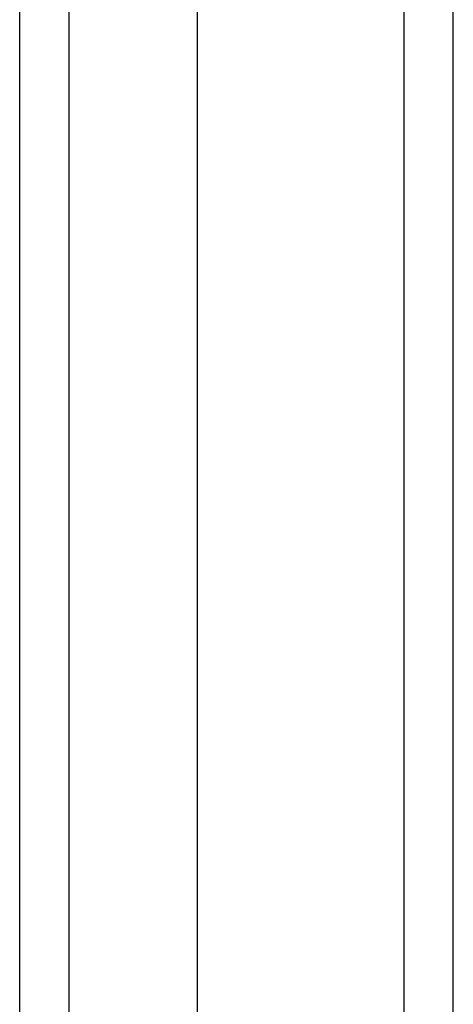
# Model space of a CAD drawing. Header units: inches. Extents: x 22 to 211, y 17 to 128.
# Tile 34 of 91: x 122.669 to 123.536, y 74.233 to 76.202. Entities that reach past the tile are written whole.
import ezdxf

# ---------------------------------------------------------------- set-up
doc = ezdxf.new("R2010")
doc.units = ezdxf.units.IN
doc.header["$MEASUREMENT"] = 0
doc.layers.add('Visible Edges(ANSI)', color=7, linetype='Continuous', lineweight=25)
doc.layers.add('Visible Tangent Edges(ANSI)', color=7, linetype='Continuous', lineweight=25)

msp = doc.modelspace()

# ---------------------------------------------------------------- linework, layer by layer
at = {"layer": 'Visible Edges(ANSI)'}
for p, q in [((123.5355, 43.8786), (123.5355, 103.6806)), ((123.0237, 103.071), (123.0237, 44.4883)), ((122.6694, 44.6768), (122.6694, 102.8825))]:
    msp.add_line(p, q, dxfattribs=at)
at = {"layer": 'Visible Tangent Edges(ANSI)'}
for p, q in [((123.4365, 103.6806), (123.4365, 43.8786)), ((122.7684, 44.5468), (122.7684, 103.0125))]:
    msp.add_line(p, q, dxfattribs=at)

doc.saveas('drawing.dxf')
